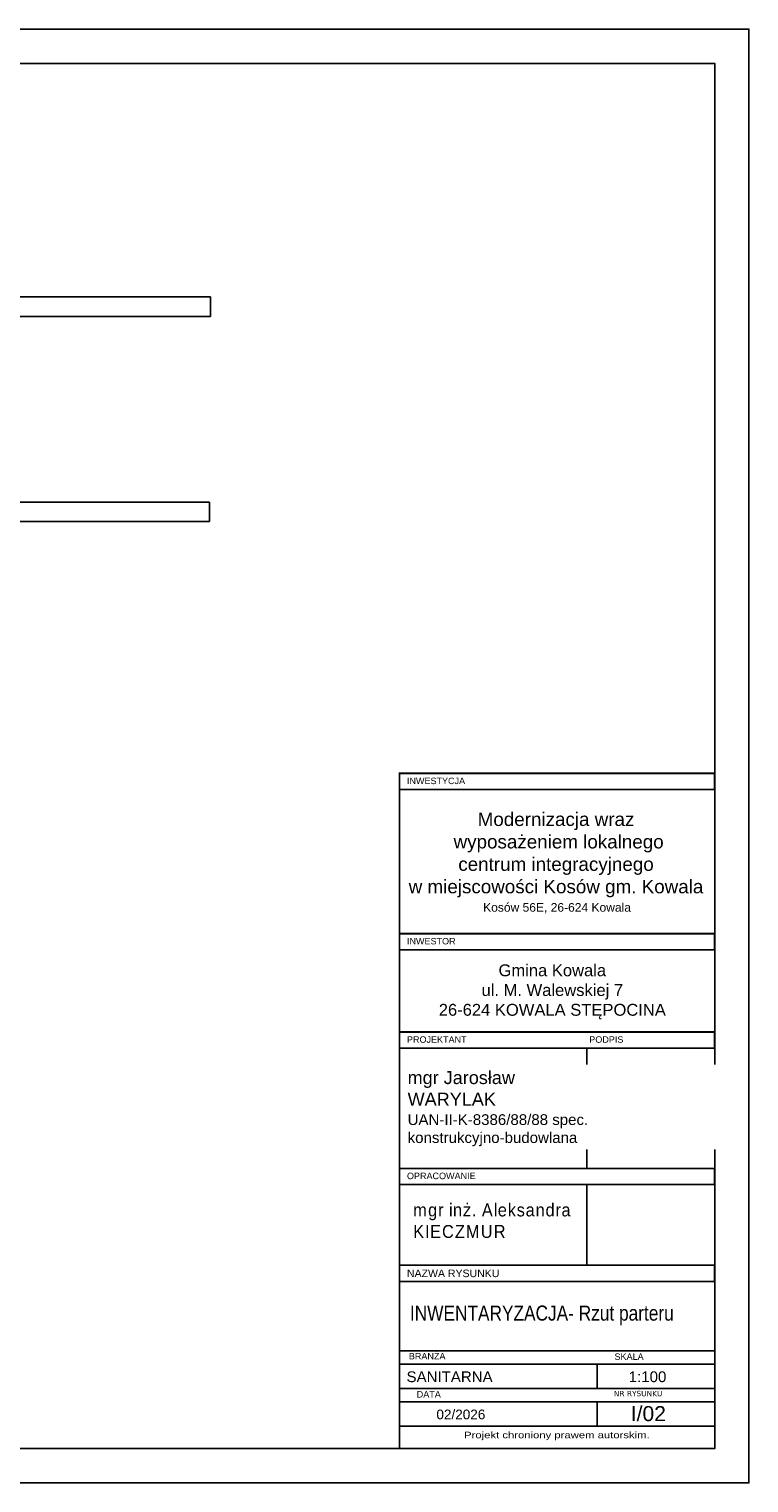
# Model space of a CAD drawing. Header units: millimetres. Extents: x -5941 to 19721, y -9230 to 6433.
# Tile 177 of 204: x 12573 to 14044, y -1042 to 1928. Entities that reach past the tile are written whole.
import ezdxf
from ezdxf.enums import TextEntityAlignment as Align

# ---------------------------------------------------------------- set-up
doc = ezdxf.new("R2010")
doc.units = ezdxf.units.MM
for name, color, linetype in [('A_opis', 1, 'Continuous'), ('A_schody', 3, 'Continuous'), ('O_tabelka', 3, 'Continuous')]:
    doc.layers.add(name, color=color, linetype=linetype)
doc.styles.add('ARIAL', font='arial.ttf', dxfattribs={"width": 0.8})
doc.styles.get("Standard").update_dxf_attribs({"font": 'arial.ttf'})
doc.styles.add('verdena', font='verdana.ttf')

msp = doc.modelspace()

# ---------------------------------------------------------------- linework, layer by layer
for points in [[(9846.057, -1042.302), (14044.302, -1042.302), (14044.302, 1927.698), (9846.057, 1927.698)], [(9996.057, -972.302), (13974.302, -972.302), (13974.302, 1857.698), (9996.057, 1857.698)]]:
    msp.add_lwpolyline(points, close=True)
at = {"layer": 'A_schody'}
for p, q in [((12944.057, 1380.538), (12263.809, 1380.538)), ((12944.057, 1380.538), (12944.057, 1340.538)), ((12943.868, 1340.538), (12263.809, 1340.538)), ((12942.076, 961.538), (12263.809, 961.538)), ((12942.076, 961.538), (12263.809, 961.538)), ((12942.076, 961.538), (12942.076, 921.538)), ((12941.887, 921.538), (12263.809, 921.538))]:
    msp.add_line(p, q, dxfattribs=at)
at = {"layer": 'O_tabelka', "color": 0}
for p, q in [((13712.987, -154.155), (13712.987, -399.753)), ((13712.987, -432.753), (13712.987, -597.679)), ((13330.202, -597.679), (13974.302, -597.679)), ((13330.202, -597.679), (13974.302, -597.679)), ((13330.202, -597.679), (13974.302, -597.679)), ((13734.302, -799.714), (13734.302, -849.214)), ((13734.302, -876.714), (13734.302, -926.214))]:
    msp.add_line(p, q, dxfattribs=at)
at = {"layer": 'O_tabelka', "color": 0, "const_width": 3.593}
for points in [[(13330.202, 407.266), (13974.302, 407.266), (13974.302, 374.266), (13330.202, 374.266)], [(13330.202, 79.841), (13974.302, 79.841), (13974.302, 46.841), (13330.202, 46.841)], [(13330.202, -121.155), (13974.302, -121.155), (13974.302, -154.155), (13330.202, -154.155)], [(13330.202, -399.753), (13974.302, -399.753), (13974.302, -432.753), (13330.202, -432.753)], [(13330.202, -597.679), (13974.302, -597.679), (13974.302, -630.679), (13330.202, -630.679)]]:
    msp.add_lwpolyline(points, close=True, dxfattribs=at)
at = {"layer": 'O_tabelka', "color": 0}
msp.add_lwpolyline([(13330.202, 407.266), (13974.302, 407.266), (13974.302, -972.302), (13330.202, -972.302)], close=True, dxfattribs=at)
for points in [[(13330.202, -597.679), (13974.302, -597.679)], [(13330.202, -772.214), (13974.302, -772.214)], [(13330.202, -799.714), (13974.302, -799.714)], [(13330.202, -849.214), (13974.302, -849.214)], [(13330.202, -876.714), (13974.302, -876.714)], [(13330.202, -926.214), (13974.302, -926.214)]]:
    msp.add_lwpolyline(points, dxfattribs=at)
at = {"layer": 'O_tabelka', "color": 0, "ltscale": 10}
msp.add_lwpolyline([(13330.202, -772.214), (13974.302, -772.214)], dxfattribs=at)

# ---------------------------------------------------------------- texts
at = {"layer": 'A_opis', "color": 0, "style": 'ARIAL', "width": 1.25}
msp.add_text('Projekt chroniony prawem autorskim.', height=13.2, dxfattribs=at).set_placement((13462.348, -951.002))
at = {"layer": 'O_tabelka', "color": 0, "attachment_point": 1}
for s, insert, char_height, width in [('{\\fArial|b0|i0|c238|p34;INWESTYCJA}', (13345.544, 398.466), 13.2, 805.93333), ('INWESTOR', (13345.602, 71.041), 13.2, 805.93333), ('{\\fArial|b0|i0|c238|p34;PROJEKTANT}', (13345.602, -129.955), 13.2, 256.41448), ('{\\fArial|b0|i0|c238|p34;PODPIS}', (13718.129, -129.955), 13.2, 189.93333), ('OPRACOWANIE', (13345.602, -408.553), 13.2, 256.41448), ('{\\fArial|b0|i0|c238|p34;NAZWA RYSUNKU}', (13345.602, -606.479), 15.4, 256.41448), ('{\\fArial|b0|i0|c238|p34;BRANŻA}', (13349.468, -776.747), 13.2, 256.41448), ('{\\fArial|b0|i0|c238|p34;SKALA}', (13769.702, -777.714), 13.2, 256.41448), ('{\\fArial|b0|i0|c238|p34;DATA}', (13365.602, -854.714), 13.2, 256.41448)]:
    msp.add_mtext(s, dxfattribs=dict(at, insert=insert, char_height=char_height, width=width))
at = {"layer": 'O_tabelka', "color": 0}
for s, insert, char_height, width, attachment_point, style in [('{\\W1;Modernizacja wraz \\P wyposażeniem lokalnego \\Pcentrum integracyjnego \\Pw miejscowości Kosów gm. Kowala}', (13650.155, 327.229), 27.5, 621.13252, 2, 'ARIAL'), ('{\\W1;Kosów 56E, 26-624 Kowala}', (13652.252, 121.383), 17.6, 644.09982, 8, 'ARIAL'), ('{\\W1;Gmina Kowala\\Pul. M. Walewskiej 7\\P26-624 KOWALA STĘPOCINA}', (13642.592, 17.004), 24.2, 631.04636, 2, 'ARIAL'), ('NR RYSUNKU', (13768.302, -854.214), 11, 476.83883, 1, 'verdena')]:
    msp.add_mtext(s, dxfattribs=dict(at, insert=insert, char_height=char_height, width=width, attachment_point=attachment_point, style=style))
at = {"layer": 'O_tabelka', "color": 0, "ltscale": 10, "attachment_point": 4, "style": 'ARIAL'}
for s, insert, char_height, width in [('\\pt80,110;{\\A1;\\fArial Narrow|b0|i0|c238|p34;\\W1.37500x;\\T1.10000;mgr inż. Aleksandra }\\P\\pt80,110;{\\A1;\\fArial Narrow|b0|i0|c238|p34;\\W1.37500x;\\T1.10000;KIECZMUR}', (13358.324, -506.824), 26.4, 626.05434), ('{\\fArial Narrow|b0|i0|c238|p34;\\W1;INWENTARYZACJA- Rzut parteru}', (13351.627, -700.016), 30.8, 779.0404)]:
    msp.add_mtext(s, dxfattribs=dict(at, insert=insert, char_height=char_height, width=width))
at = {"layer": 'O_tabelka', "color": 0, "ltscale": 10, "style": 'ARIAL'}
msp.add_attdef('SANITARNA', text='BRANŻA', height=22, dxfattribs=at).set_placement((13344.748, -825.381), align=Align.MIDDLE_LEFT)
for tag, text, height, p in [('1:100', 'SKALA', 22, (13837.133, -825.381)), ('02/2026', 'DATA', 19.8, (13455.736, -902.381)), ('I/02', '_', 30.8, (13838.815, -900.735, 0))]:
    msp.add_attdef(tag, text=text, height=height, dxfattribs=at).set_placement(p, align=Align.MIDDLE_CENTER)

# ---------------------------------------------------------------- next in the draw order: texts
at = {"layer": 'O_tabelka', "color": 0, "ltscale": 10, "insert": (13346.945, -277.783), "char_height": 26.4, "width": 626.05434, "attachment_point": 4, "style": 'ARIAL', "bg_fill": 2}
msp.add_mtext('\\pt0.000033,0.000045,0.00007;{\\A1;\\W1.25000x;mgr Jarosław}\\P\\pt0.000033,0.000045,0.00007;{\\A1;\\W1.25000x;WARYLAK}\\P\\pt0.407986;{\\A1;\\H0.83333x;\\W1.25000x;UAN-II-K-8386/88/88 spec. }{\\A1;\\H0.83333x;\\W1.25000x;konstrukcyjno-budowlana}', dxfattribs=at)

doc.saveas('drawing.dxf')
